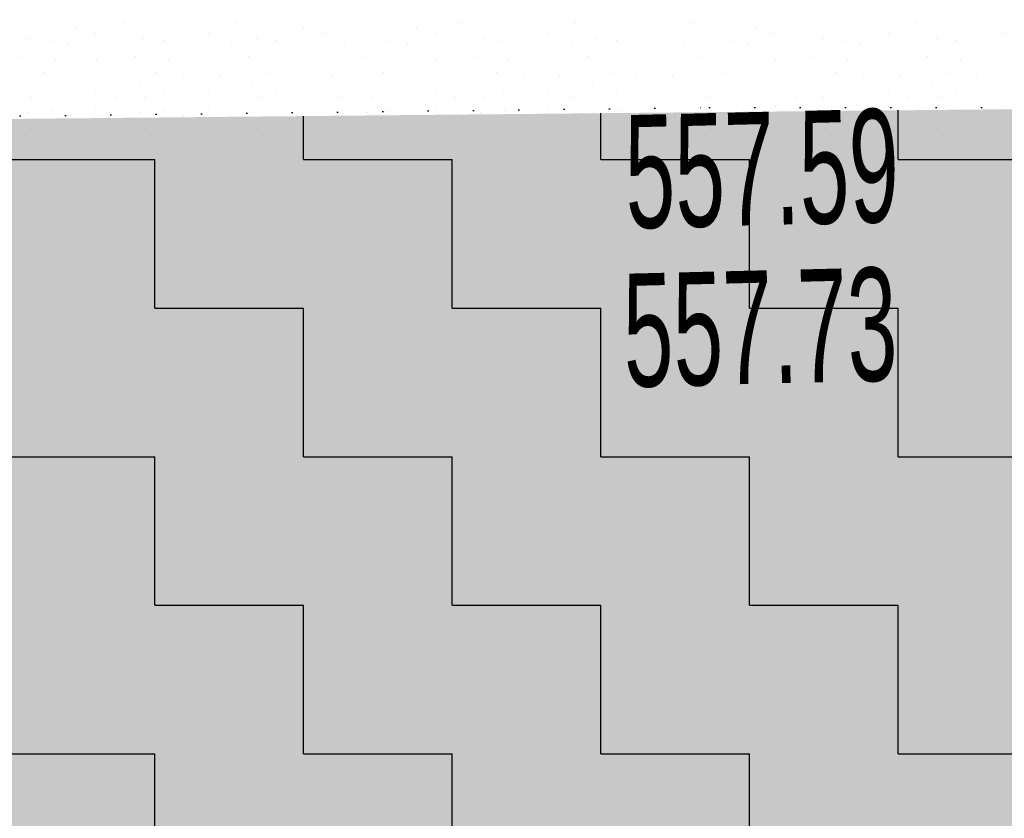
# Model space of a CAD drawing. Header units: millimetres. Extents: x -211955 to 157391, y -241491 to 94238.
# Tile 97 of 138: x 4486 to 6225, y -45526 to -44115. Entities that reach past the tile are written whole.
import ezdxf

# ---------------------------------------------------------------- set-up
doc = ezdxf.new("R2010")
doc.units = ezdxf.units.MM
doc.header["$PDMODE"] = 65
doc.linetypes.add('Teckovana 0.5x_2', pattern=[80, 0, -80])
for name, color, linetype, lineweight in [('XR$1$PODKLAD_1', 7, 'Continuous', 25), ('XR$2$PŮDORYS 1.NP - STÁVAJÍCÍ_1', 7, 'Continuous', 25), ('XR$3$SITUACE - BOURÁNÍ_1', 7, 'Continuous', 25), ('XR$4$SITUACE - BOURÁNÍ - KOTY_1', 7, 'Continuous', 25)]:
    doc.layers.add(name, color=color, linetype=linetype, lineweight=lineweight)
doc.styles.add('ARIALNARROW', font='ARIALN.TTF')
doc.dimstyles.new('DIMSTYLE_4', dxfattribs={"dimtxt": 250, "dimasz": 300, "dimexe": 0, "dimexo": 0, "dimgap": 125, "dimtad": 2, "dimlfac": 0.001, "dimrnd": 0.05, "dimzin": 4, "dimdsep": 46, "dimtxsty": 'ARIALNARROW', "dimblk1": 'ALL_ML_STRICH', "dimblk2": 'ALL_ML_STRICH', "dimsah": 1, "dimcen": 0, "dimclrd": 6, "dimclre": 6, "dimclrt": 6, "dimadec": 0, "dimazin": 0, "dimtfac": 1, "dimtdec": 0, "dimtix": 1, "dimtmove": 2, "dimatfit": 3, "dimfxl": 0, "dimtzin": 0, "dimlwd": 0, "dimlwe": 18, "dimarcsym": 0})

# ---------------------------------------------------------------- blocks, each defined once
blk = doc.blocks.new('VZOR_0')
at = {"layer": 'XR$3$SITUACE - BOURÁNÍ_1', "color": 204, "linetype": 'Continuous', "lineweight": 13}
for p, q in [((4587, -44129.6), (4587, -44129.6)), ((4668.8, -44119.8), (4668.8, -44119.8)), ((4787, -44129.6), (4787, -44129.6)), ((4868.8, -44119.8), (4868.8, -44119.8)), ((4987, -44129.6), (4987, -44129.6)), ((5068.8, -44119.8), (5068.8, -44119.8)), ((5187, -44129.6), (5187, -44129.6)), ((5268.8, -44119.8), (5268.8, -44119.8)), ((5387, -44129.6), (5387, -44129.6)), ((5468.8, -44119.8), (5468.8, -44119.8)), ((5587, -44129.6), (5587, -44129.6)), ((5668.8, -44119.8), (5668.8, -44119.8)), ((5787, -44129.6), (5787, -44129.6)), ((5868.8, -44119.8), (5868.8, -44119.8)), ((5987, -44129.6), (5987, -44129.6)), ((6068.8, -44119.8), (6068.8, -44119.8)), ((6187, -44129.6), (6187, -44129.6)), ((4505.4, -44148.4), (4505.4, -44148.4)), ((4539.8, -44151.8), (4539.8, -44151.8)), ((4620, -44140), (4620, -44140)), ((4705.4, -44148.4), (4705.4, -44148.4)), ((4739.8, -44151.8), (4739.8, -44151.8)), ((4820, -44140), (4820, -44140)), ((4905.4, -44148.4), (4905.4, -44148.4)), ((4939.8, -44151.8), (4939.8, -44151.8)), ((5020, -44140), (5020, -44140)), ((5105.4, -44148.4), (5105.4, -44148.4)), ((5139.8, -44151.8), (5139.8, -44151.8)), ((5220, -44140), (5220, -44140)), ((5305.4, -44148.4), (5305.4, -44148.4)), ((5339.8, -44151.8), (5339.8, -44151.8)), ((5420, -44140), (5420, -44140)), ((5505.4, -44148.4), (5505.4, -44148.4)), ((5539.8, -44151.8), (5539.8, -44151.8)), ((5620, -44140), (5620, -44140)), ((5705.4, -44148.4), (5705.4, -44148.4)), ((5739.8, -44151.8), (5739.8, -44151.8)), ((5820, -44140), (5820, -44140)), ((5905.4, -44148.4), (5905.4, -44148.4)), ((5939.8, -44151.8), (5939.8, -44151.8)), ((6020, -44140), (6020, -44140)), ((6105.4, -44148.4), (6105.4, -44148.4)), ((6139.8, -44151.8), (6139.8, -44151.8)), ((6220, -44140), (6220, -44140)), ((4572, -44158.6), (4572, -44158.6)), ((4660, -44160), (4660, -44160)), ((4772, -44158.6), (4772, -44158.6)), ((4860, -44160), (4860, -44160)), ((4972, -44158.6), (4972, -44158.6)), ((5060, -44160), (5060, -44160)), ((5172, -44158.6), (5172, -44158.6)), ((5260, -44160), (5260, -44160)), ((5372, -44158.6), (5372, -44158.6)), ((5460, -44160), (5460, -44160)), ((5572, -44158.6), (5572, -44158.6)), ((5660, -44160), (5660, -44160)), ((5772, -44158.6), (5772, -44158.6)), ((5860, -44160), (5860, -44160)), ((5972, -44158.6), (5972, -44158.6)), ((6060, -44160), (6060, -44160)), ((6172, -44158.6), (6172, -44158.6)), ((4490.2, -44180.8), (4490.2, -44180.8)), ((4548.8, -44184.8), (4548.8, -44184.8)), ((4621.8, -44186), (4621.8, -44186)), ((4690.2, -44180.8), (4690.2, -44180.8)), ((4748.8, -44184.8), (4748.8, -44184.8)), ((4821.8, -44186), (4821.8, -44186)), ((4890.2, -44180.8), (4890.2, -44180.8)), ((4948.8, -44184.8), (4948.8, -44184.8)), ((5021.8, -44186), (5021.8, -44186)), ((5090.2, -44180.8), (5090.2, -44180.8)), ((5148.8, -44184.8), (5148.8, -44184.8)), ((5221.8, -44186), (5221.8, -44186)), ((5290.2, -44180.8), (5290.2, -44180.8)), ((5348.8, -44184.8), (5348.8, -44184.8)), ((5421.8, -44186), (5421.8, -44186)), ((5490.2, -44180.8), (5490.2, -44180.8)), ((5548.8, -44184.8), (5548.8, -44184.8)), ((5621.8, -44186), (5621.8, -44186)), ((5690.2, -44180.8), (5690.2, -44180.8)), ((5748.8, -44184.8), (5748.8, -44184.8)), ((5821.8, -44186), (5821.8, -44186)), ((5890.2, -44180.8), (5890.2, -44180.8)), ((5948.8, -44184.8), (5948.8, -44184.8)), ((6021.8, -44186), (6021.8, -44186)), ((6090.2, -44180.8), (6090.2, -44180.8)), ((6148.8, -44184.8), (6148.8, -44184.8)), ((6221.8, -44186), (6221.8, -44186)), ((4528, -44208.4), (4528, -44208.4)), ((4576.2, -44217.2), (4576.2, -44217.2)), ((4639.6, -44215.6), (4639.6, -44215.6)), ((4728, -44208.4), (4728, -44208.4)), ((4776.2, -44217.2), (4776.2, -44217.2)), ((4839.6, -44215.6), (4839.6, -44215.6)), ((4928, -44208.4), (4928, -44208.4)), ((4976.2, -44217.2), (4976.2, -44217.2)), ((5039.6, -44215.6), (5039.6, -44215.6)), ((5128, -44208.4), (5128, -44208.4)), ((5176.2, -44217.2), (5176.2, -44217.2)), ((5239.6, -44215.6), (5239.6, -44215.6)), ((5328, -44208.4), (5328, -44208.4)), ((5376.2, -44217.2), (5376.2, -44217.2)), ((5439.6, -44215.6), (5439.6, -44215.6)), ((5528, -44208.4), (5528, -44208.4)), ((5576.2, -44217.2), (5576.2, -44217.2)), ((5639.6, -44215.6), (5639.6, -44215.6)), ((5728, -44208.4), (5728, -44208.4)), ((5776.2, -44217.2), (5776.2, -44217.2)), ((5839.6, -44215.6), (5839.6, -44215.6)), ((5928, -44208.4), (5928, -44208.4)), ((5976.2, -44217.2), (5976.2, -44217.2)), ((6039.6, -44215.6), (6039.6, -44215.6)), ((6128, -44208.4), (6128, -44208.4)), ((6176.2, -44217.2), (6176.2, -44217.2)), ((4497.4, -44225.8), (4497.4, -44225.8)), ((4540, -44240), (4540, -44240)), ((4620, -44240), (4620, -44240)), ((4697.4, -44225.8), (4697.4, -44225.8)), ((4740, -44240), (4740, -44240)), ((4820, -44240), (4820, -44240)), ((4897.4, -44225.8), (4897.4, -44225.8)), ((4940, -44240), (4940, -44240)), ((5020, -44240), (5020, -44240)), ((5097.4, -44225.8), (5097.4, -44225.8)), ((5140, -44240), (5140, -44240)), ((5220, -44240), (5220, -44240)), ((5297.4, -44225.8), (5297.4, -44225.8)), ((5340, -44240), (5340, -44240)), ((5420, -44240), (5420, -44240)), ((5497.4, -44225.8), (5497.4, -44225.8)), ((5540, -44240), (5540, -44240)), ((5620, -44240), (5620, -44240)), ((5697.4, -44225.8), (5697.4, -44225.8)), ((5740, -44240), (5740, -44240)), ((5820, -44240), (5820, -44240)), ((5897.4, -44225.8), (5897.4, -44225.8)), ((5940, -44240), (5940, -44240)), ((6020, -44240), (6020, -44240)), ((6097.4, -44225.8), (6097.4, -44225.8)), ((6140, -44240), (6140, -44240)), ((6220, -44240), (6220, -44240)), ((4506.8, -44253), (4506.8, -44253)), ((4656.8, -44252.4), (4656.8, -44252.4)), ((4706.8, -44253), (4706.8, -44253)), ((4856.8, -44252.4), (4856.8, -44252.4)), ((4906.8, -44253), (4906.8, -44253)), ((5056.8, -44252.4), (5056.8, -44252.4)), ((5106.8, -44253), (5106.8, -44253)), ((5256.8, -44252.4), (5256.8, -44252.4)), ((5306.8, -44253), (5306.8, -44253)), ((5456.8, -44252.4), (5456.8, -44252.4)), ((5506.8, -44253), (5506.8, -44253)), ((5656.8, -44252.4), (5656.8, -44252.4)), ((5706.8, -44253), (5706.8, -44253)), ((5856.8, -44252.4), (5856.8, -44252.4)), ((5906.8, -44253), (5906.8, -44253)), ((6056.8, -44252.4), (6056.8, -44252.4)), ((6106.8, -44253), (6106.8, -44253)), ((4620.6, -44268), (4620.6, -44268)), ((4820.6, -44268), (4820.6, -44268)), ((5020.6, -44268), (5020.6, -44268)), ((5220.6, -44268), (5220.6, -44268)), ((5420.6, -44268), (5420.6, -44268)), ((5620.6, -44268), (5620.6, -44268)), ((5820.6, -44268), (5820.6, -44268)), ((6020.6, -44268), (6020.6, -44268)), ((6220.6, -44268), (6220.6, -44268)), ((4500, -44280), (4500, -44280)), ((4541.8, -44276.4), (4541.8, -44276.4)), ((4575.4, -44284.6), (4575.4, -44284.6)), ((4643.4, -44287.8), (4643.4, -44287.8)), ((4669.8, -44290), (4669.8, -44290)), ((4700, -44280), (4700, -44280)), ((4741.8, -44276.4), (4741.8, -44276.4)), ((4775.4, -44284.6), (4775.4, -44284.6)), ((4843.4, -44287.8), (4843.4, -44287.8)), ((4869.8, -44290), (4869.8, -44290)), ((4900, -44280), (4900, -44280)), ((4941.8, -44276.4), (4941.8, -44276.4)), ((4975.4, -44284.6), (4975.4, -44284.6)), ((5043.4, -44287.8), (5043.4, -44287.8)), ((5069.8, -44290), (5069.8, -44290)), ((5100, -44280), (5100, -44280)), ((5141.8, -44276.4), (5141.8, -44276.4)), ((5175.4, -44284.6), (5175.4, -44284.6)), ((5243.4, -44287.8), (5243.4, -44287.8)), ((5269.8, -44290), (5269.8, -44290)), ((5300, -44280), (5300, -44280)), ((5341.8, -44276.4), (5341.8, -44276.4)), ((5375.4, -44284.6), (5375.4, -44284.6)), ((5443.4, -44287.8), (5443.4, -44287.8)), ((5469.8, -44290), (5469.8, -44290)), ((5500, -44280), (5500, -44280)), ((5541.8, -44276.4), (5541.8, -44276.4)), ((5575.4, -44284.6), (5575.4, -44284.6)), ((5643.4, -44287.8), (5643.4, -44287.8)), ((5669.8, -44290), (5669.8, -44290)), ((5700, -44280), (5700, -44280)), ((5741.8, -44276.4), (5741.8, -44276.4)), ((5775.4, -44284.6), (5775.4, -44284.6)), ((5843.4, -44287.8), (5843.4, -44287.8)), ((5869.8, -44290), (5869.8, -44290)), ((5900, -44280), (5900, -44280)), ((5941.8, -44276.4), (5941.8, -44276.4)), ((5975.4, -44284.6), (5975.4, -44284.6)), ((6043.4, -44287.8), (6043.4, -44287.8)), ((6069.8, -44290), (6069.8, -44290)), ((6100, -44280), (6100, -44280)), ((6141.8, -44276.4), (6141.8, -44276.4)), ((6175.4, -44284.6), (6175.4, -44284.6)), ((4507, -44307), (4507, -44307)), ((4707, -44307), (4707, -44307)), ((4907, -44307), (4907, -44307)), ((5107, -44307), (5107, -44307)), ((5307, -44307), (5307, -44307)), ((5507, -44307), (5507, -44307)), ((5707, -44307), (5707, -44307)), ((5907, -44307), (5907, -44307)), ((6107, -44307), (6107, -44307)), ((4628.8, -44310.4), (4628.8, -44310.4)), ((4828.8, -44310.4), (4828.8, -44310.4)), ((5028.8, -44310.4), (5028.8, -44310.4)), ((5228.8, -44310.4), (5228.8, -44310.4)), ((5428.8, -44310.4), (5428.8, -44310.4)), ((5628.8, -44310.4), (5628.8, -44310.4)), ((5828.8, -44310.4), (5828.8, -44310.4)), ((6028.8, -44310.4), (6028.8, -44310.4))]:
    blk.add_line(p, q, dxfattribs=at)
blk = doc.blocks.new('ALL_ML_STRICH')
at = {"color": 0, "linetype": 'ByBlock', "lineweight": -2}
for p, q in [((0, -0.5), (0, 0.5)), ((-0.3, -0.3), (0.3, 0.3)), ((-1, 0), (0.5, 0))]:
    blk.add_line(p, q, dxfattribs=at)
blk = doc.blocks.new('*D26')
at = {"layer": 'DEFPOINTS', "color": 6, "linetype": 'Continuous', "lineweight": 18}
for p in [(2337, -40830.5), (2337, -44273.9), (17287.9, -44268.6)]:
    blk.add_point(p, dxfattribs=at)
at = {"layer": 'XR$4$SITUACE - BOURÁNÍ - KOTY_1', "color": 6, "linetype": 'Continuous', "lineweight": -2}
for p, q in [((2337, -42909.7), (2337, -40830.5)), ((2337, -40830.5), (17287.9, -40830.5)), ((17287.9, -42284.5), (17287.9, -40830.5))]:
    blk.add_line(p, q, dxfattribs=at)
at = {"layer": 'XR$4$SITUACE - BOURÁNÍ - KOTY_1', "color": 6, "linetype": 'Continuous', "lineweight": 18, "xscale": 300, "yscale": 300, "zscale": 300, "rotation": 180}
blk.add_blockref('ALL_ML_STRICH', (2337, -40830.5), dxfattribs=at)
at = {"layer": 'XR$4$SITUACE - BOURÁNÍ - KOTY_1', "color": 6, "linetype": 'Continuous', "lineweight": 18, "xscale": 300, "yscale": 300, "zscale": 300}
blk.add_blockref('ALL_ML_STRICH', (17287.9, -40830.5), dxfattribs=at)
at = {"layer": 'XR$4$SITUACE - BOURÁNÍ - KOTY_1', "color": 6, "linetype": 'Continuous', "lineweight": 18, "insert": (9847.5, -40605.5), "char_height": 250, "width": 1014.286, "attachment_point": 5, "style": 'ARIALNARROW'}
blk.add_mtext('\\W0.81;\\A1;{14.95}', dxfattribs=at)
blk = doc.blocks.new('*D71')
at = {"layer": 'DEFPOINTS', "color": 6, "linetype": 'Continuous', "lineweight": 18}
for p in [(7768.6, -44268.7), (6004.8, -46360.4), (7805.6, -46360.4)]:
    blk.add_point(p, dxfattribs=at)
at = {"layer": 'XR$4$SITUACE - BOURÁNÍ - KOTY_1', "color": 6, "linetype": 'Continuous', "lineweight": -2}
for p, q in [((7768.6, -44268.7), (7805.6, -44268.7)), ((7805.6, -46360.4), (7805.6, -44268.7)), ((6566.5, -46360.4), (7805.6, -46360.4))]:
    blk.add_line(p, q, dxfattribs=at)
at = {"layer": 'XR$4$SITUACE - BOURÁNÍ - KOTY_1', "color": 6, "linetype": 'Continuous', "lineweight": 18, "xscale": 300, "yscale": 300, "zscale": 300}
for p, rotation in [((7805.6, -44268.7), 90), ((7805.6, -46360.4), 270)]:
    blk.add_blockref('ALL_ML_STRICH', p, dxfattribs=dict(at, rotation=rotation))
at = {"layer": 'XR$4$SITUACE - BOURÁNÍ - KOTY_1', "color": 6, "linetype": 'Continuous', "lineweight": 18, "insert": (7580.6, -45270.6), "char_height": 250, "width": 811.429, "attachment_point": 5, "rotation": 90, "style": 'ARIALNARROW'}
blk.add_mtext('\\W0.81;\\A1;{2.10}', dxfattribs=at)

msp = doc.modelspace()

# ---------------------------------------------------------------- hatches: boundary and pattern name
at = {"layer": 'XR$3$SITUACE - BOURÁNÍ_1', "linetype": 'Continuous', "lineweight": 25}
msp.add_hatch(color=254, dxfattribs=at).paths.add_polyline_path([(17269.793, -45078.892), (17287.921, -44268.626), (6723.133, -44268.692), (2404.54, -44310.658), (2337.017, -44311.482), (2337.017, -46363.086), (6004.803, -46360.412), (6004.149, -46763.892), (6003.608, -47264.086), (17222.017, -47263.892), (17222.017, -45578.892), (17288.119, -45578.892), (17288.044, -45078.892)], flags=0)
h = msp.add_hatch(dxfattribs=at)
h.set_pattern_fill('VZOR', scale=262.5, style=0, pattern_type=2)
h.set_pattern_definition([(0, (525, 525), (262.5, 262.5), [262.5, -262.5]), (90, (525, 525), (-262.5, 262.5), [262.5, -262.5])])
h.paths.add_polyline_path([(17269.793, -45078.892), (17287.921, -44268.626), (6723.133, -44268.692), (2404.54, -44310.658), (2337.017, -44311.482), (2337.017, -46363.086), (6004.803, -46360.412), (6004.149, -46763.892), (6003.608, -47264.086), (17222.017, -47263.892), (17222.017, -45578.892), (17288.119, -45578.892), (17288.044, -45078.892)], flags=0)

# ---------------------------------------------------------------- linework, layer by layer
at = {"layer": 'XR$2$PŮDORYS 1.NP - STÁVAJÍCÍ_1', "color": 7, "linetype": 'Teckovana 0.5x_2', "lineweight": 25}
for p, q in [((2404.54, -44310.658), (5704.537, -44270.378)), ((5704.537, -44270.378), (17287.921, -44268.626))]:
    msp.add_line(p, q, dxfattribs=at)

# ---------------------------------------------------------------- block references
at = {"layer": 'XR$3$SITUACE - BOURÁNÍ_1', "color": 204, "linetype": 'Continuous', "lineweight": 13}
msp.add_blockref('VZOR_0', (0, 0), dxfattribs=at)

# ---------------------------------------------------------------- texts
at = {"layer": 'XR$1$PODKLAD_1', "color": 12, "linetype": 'Continuous', "lineweight": 18, "char_height": 200, "width": 554.70854, "attachment_point": 5, "rotation": 1.393783, "style": 'ARIALNARROW'}
for s, insert in [('\\W0.69;557.59', (5797.218, -44379.489)), ('\\W0.69;557.73', (5794.032, -44659.649))]:
    msp.add_mtext(s, dxfattribs=dict(at, insert=insert))

# ---------------------------------------------------------------- dimensions: what is measured, and where the dimension line sits
at = {"layer": 'XR$4$SITUACE - BOURÁNÍ - KOTY_1', "color": 6, "linetype": 'Continuous', "lineweight": 18}
dim = msp.add_linear_dim(base=(17287.921, -40830.484), p1=(2337.017, -42909.717), p2=(17287.921, -42284.477), dimstyle='DIMSTYLE_4', override={"dimpost": '<>', "dimclrd": 6, "dimclre": 6, "dimclrt": 6, "dimlwd": 0, "dimlwe": 18}, dxfattribs=at)
dim.commit()
dim.dimension.update_dxf_attribs({"geometry": '*D26', "text_midpoint": (9847.469, -40605.484), "dimtype": 160})
dim = msp.add_linear_dim(base=(7805.577, -44268.692), p1=(6566.475, -46360.412), p2=(7768.618, -44268.692), angle=90, dimstyle='DIMSTYLE_4', override={"dimpost": '<>', "dimclrd": 6, "dimclre": 6, "dimclrt": 6, "dimlwd": 0, "dimlwe": 18}, dxfattribs=at)
dim.commit()
dim.dimension.update_dxf_attribs({"geometry": '*D71', "text_midpoint": (7580.577, -45270.552), "dimtype": 160})

doc.saveas('drawing.dxf')
